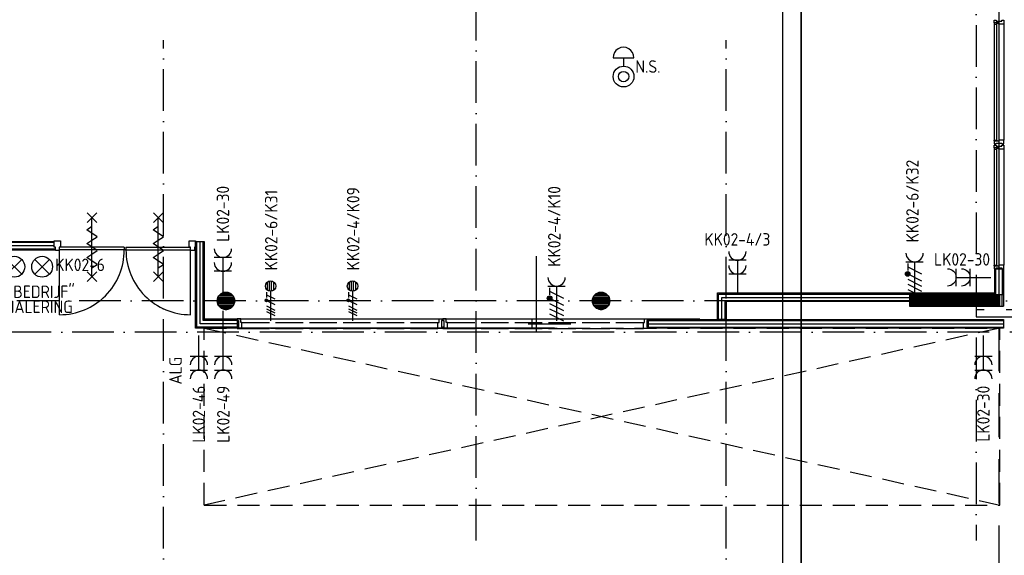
# Model space of a CAD drawing. Header units: millimetres. Extents: x 90707 to 259985, y -1262 to 84291.
# Tile 45 of 75: x 159476 to 173651, y 38393 to 46108. Entities that reach past the tile are written whole.
import ezdxf
from ezdxf.enums import TextEntityAlignment as Align

# ---------------------------------------------------------------- set-up
doc = ezdxf.new("R2010")
doc.units = ezdxf.units.MM
doc.header["$LTSCALE"] = 100
for name, pattern in [('DASHDOT', [9, 6, -1.5, 0, -1.5]), ('HIDDEN', [9.525, 6.35, -3.175]), ('HIDDEN2', [4.7625, 3.175, -1.5875])]:
    doc.linetypes.add(name, pattern=pattern)
doc.layers.get('0').update_dxf_attribs({"linetype": 'CONTINUOUS'})
for name, color, linetype in [('AANSLWCD', 3, 'CONTINUOUS'), ('ABNSLWCD_ATTRIB', 2, 'CONTINUOUS'), ('AL$7----_STRAMIEN', 1, 'DASHDOT'), ('AL$8----_HULPLIJNEN', 2, 'CONTINUOUS'), ('AL22----_BINNENWAND', 7, 'CONTINUOUS'), ('AL28----_KONSTRUKTIE', 3, 'CONTINUOUS'), ('AL31----_BUITENKOZ', 7, 'CONTINUOUS'), ('AL32----_BINNENKOZ', 7, 'CONTINUOUS'), ('AL32----_DRAAIRICHTING', 1, 'CONTINUOUS'), ('AL65----_BEVEILIGING', 7, 'CONTINUOUS'), ('ALL-----_REFLIJNEN', 8, 'CONTINUOUS'), ('ALXAA---_GEWBETON', 12, 'CONTINUOUS'), ('ALXOU---_GLAS', 7, 'CONTINUOUS'), ('EB62208-_ATTRIB', 2, 'CONTINUOUS'), ('EB62209-_ATTRIB', 2, 'CONTINUOUS'), ('EB63103-_ATTRIB', 2, 'CONTINUOUS'), ('EB6331--_ATTRIB', 2, 'CONTINUOUS'), ('EB6441--_ATTRIB', 2, 'CONTINUOUS'), ('EL62208-_KRACHT-WCD400', 3, 'CONTINUOUS'), ('EL62209-_KRACHT-ASP400', 3, 'CONTINUOUS'), ('EL63103-_LICHT-WCD230V', 3, 'CONTINUOUS'), ('EL6331--_BELET230V', 3, 'CONTINUOUS'), ('EL6441--_DATACOM', 3, 'CONTINUOUS'), ('KABELGOOT', 8, 'CONTINUOUS'), ('LIJN070', 130, 'CONTINUOUS'), ('VOLGNUMMER', 7, 'CONTINUOUS')]:
    doc.layers.add(name, color=color, linetype=linetype)
doc.styles.add('1_8', font='ISO', dxfattribs={"height": 1.8})
doc.styles.add('2_0', font='iso', dxfattribs={"height": 200})
doc.styles.add('NORATT', font='isocp.shx')
doc.styles.get("Standard").update_dxf_attribs({"font": 'iso.shx'})

# ---------------------------------------------------------------- blocks, each defined once
blk = doc.blocks.new('ES3W2A')
for p, q in [((1.25, 2), (-1.25, 2)), ((0, 2), (0, -3)), ((1.25, 0), (-1.25, 0))]:
    blk.add_line(p, q)
for centre in [(0, 3.25), (0, 1.25)]:
    blk.add_arc(centre, 1.25, 180, 0)
at = {"style": '1_8'}
for tag, flags, p in [('VERMOGEN', 9, (-2.5, 5)), ('GROEP', 8, (0, 5)), ('SCHAK', 8, (2.5, 5)), ('GELIJK', 9, (5, 5)), ('KAST', 9, (7, 5)), ('TAL', 8, (2.5, 5))]:
    blk.add_attdef(tag, text='', height=1.8, rotation=90, dxfattribs=dict(at, flags=flags)).set_placement(p, align=Align.MIDDLE_CENTER)
at = {"style": '1_8', "width": 0.7, "flags": 8}
blk.add_attdef('DOEL', text='', height=1.8, rotation=90, dxfattribs=at).set_placement((-2.5, 5), align=Align.MIDDLE_LEFT)
at = {"style": '1_8', "flags": 9}
blk.add_attdef('M_CODE', text='', height=1.8, dxfattribs=at).set_placement((0, 0), align=Align.MIDDLE_CENTER)
blk = doc.blocks.new('ES081001')
for p, q in [((1.06, -1.06), (-1.06, 1.06)), ((-1.06, -1.06), (1.06, 1.06))]:
    blk.add_line(p, q)
blk.add_circle((0, 0), 1.5)
at = {"color": 2, "style": '1_8', "flags": 8}
for tag, p in [('NUMMER', (0, 5.5)), ('CODE', (0, 3))]:
    blk.add_attdef(tag, text='', height=1.8, dxfattribs=at).set_placement(p, align=Align.MIDDLE)
at = {"style": '1_8', "flags": 8}
blk.add_attdef('M_CODE', text='', height=1.8, dxfattribs=at).set_placement((0, 0), align=Align.MIDDLE_CENTER)
blk = doc.blocks.new('ES111454')
for p, q in [((-1.51, 2.61), (1.49, 2.61)), ((-0.01, 2.61), (-0.01, 1.44))]:
    blk.add_line(p, q)
for radius in [1.5, 0.75]:
    blk.add_circle((0.01, -0.08), radius)
blk.add_arc((-0.01, 2.64), 1.5, 358.854, 181.146)
at = {"style": '1_8'}
for tag, flags, p in [('NUMMER', 8, (0.01, 5.42)), ('CODE', 8, (0.01, 2.92)), ('M_CODE', 9, (0.01, -0.08))]:
    blk.add_attdef(tag, text='', height=2, dxfattribs=dict(at, flags=flags)).set_placement(p, align=Align.MIDDLE)
blk = doc.blocks.new('ES2X2')
for p, q in [((-0.45, 1.4), (-0.45, 2.6)), ((-0.15, 1.27), (-0.15, 2.73)), ((0.15, 1.27), (0.15, 2.73)), ((0.45, 1.4), (0.45, 2.6)), ((0, 1.25), (0, -3))]:
    blk.add_line(p, q)
at = {"color": 1}
for p, q in [((-0.72, -0.21), (-0.72, 0.11)), ((-0.64, -0.25), (-0.64, 0.15)), ((-0.6, 1.15), (-0.6, 0.35)), ((-0.6, 0.75), (0.6, 0.15)), ((-0.56, -0.25), (-0.56, 0.15)), ((-0.48, -0.21), (-0.48, 0.11)), ((-0.6, -0.05), (0.6, -0.65)), ((-0.6, -0.85), (0.6, -1.45)), ((-0.6, -1.25), (0.6, -1.85)), ((-0.6, -1.65), (0.6, -2.25))]:
    blk.add_line(p, q, dxfattribs=at)
blk.add_circle((0, 2), 0.75)
blk.add_circle((-0.6, -0.05), 0.2, dxfattribs=at)
at = {"style": '1_8'}
for tag, flags, p in [('VERMOGEN', 9, (-2.5, 4.5)), ('GROEP', 8, (0, 4.5)), ('SCHAK', 8, (2.5, 4.5)), ('KAST', 9, (7, 4.5)), ('DOEL', 8, (-2.5, 1))]:
    blk.add_attdef(tag, text='', height=1.8, rotation=90, dxfattribs=dict(at, flags=flags)).set_placement(p, align=Align.MIDDLE_LEFT)
at = {"style": '1_8', "flags": 8}
blk.add_attdef('TAL', text='', height=1.8, rotation=90, dxfattribs=at).set_placement((2.5, 4.5), align=Align.MIDDLE_CENTER)
at = {"style": '1_8', "flags": 9}
blk.add_attdef('M_CODE', text='', height=1.8, dxfattribs=at).set_placement((0, 0), align=Align.MIDDLE_CENTER)
blk = doc.blocks.new('ES2W4A')
at = {"color": 0, "ltscale": 0.5}
for p, q in [((-1.25, 2), (1.25, 2)), ((0, 2), (0, -3))]:
    blk.add_line(p, q, dxfattribs=at)
at = {"color": 0}
for p, q in [((-1.25, 2), (1.25, 2)), ((0, 2), (0, -3))]:
    blk.add_line(p, q, dxfattribs=at)
at = {"color": 1, "ltscale": 0.5}
for p, q in [((-1, 1.75), (-1, 0.75)), ((-1.2, -0.02), (-1.2, 0.52)), ((-1.07, -0.08), (-1.07, 0.58)), ((-1, 1.25), (1, 0.25)), ((-1, 0.25), (1, -0.75)), ((-0.93, -0.08), (-0.93, 0.58)), ((-0.8, -0.02), (-0.8, 0.52)), ((-1, -0.5), (1, -1.5)), ((-1, -1.25), (1, -2.25)), ((-1, -2), (1, -3))]:
    blk.add_line(p, q, dxfattribs=at)
at = {"color": 1}
for p, q in [((-1, 1.75), (-1, 0.75)), ((-1.2, -0.02), (-1.2, 0.52)), ((-1.07, -0.08), (-1.07, 0.58)), ((-1, 1.25), (1, 0.25)), ((-1, 0.25), (1, -0.75)), ((-0.93, -0.08), (-0.93, 0.58)), ((-0.8, -0.02), (-0.8, 0.52)), ((-1, -0.5), (1, -1.5)), ((-1, -1.25), (1, -2.25)), ((-1, -2), (1, -3))]:
    blk.add_line(p, q, dxfattribs=at)
at = {"color": 1, "ltscale": 0.5}
blk.add_circle((-1, 0.25), 0.333, dxfattribs=at)
at = {"color": 1}
blk.add_circle((-1, 0.25), 0.333, dxfattribs=at)
at = {"color": 0, "ltscale": 0.5}
blk.add_arc((0, 3.25), 1.25, 180, 0, dxfattribs=at)
at = {"color": 0}
blk.add_arc((0, 3.25), 1.25, 180, 0, dxfattribs=at)
at = {"ltscale": 0.5, "style": 'NORATT'}
for tag, flags, p in [('VERMOGEN', 9, (-3.75, 4.25)), ('GROEP', 8, (1.25, 4.25)), ('DOEL', 8, (-1.25, 4.25)), ('KAST', 9, (3.75, 4.25)), ('TAL', 8, (-3.75, 4.25))]:
    blk.add_attdef(tag, text='', height=1.8, rotation=90, dxfattribs=dict(at, flags=flags)).set_placement(p, align=Align.MIDDLE_LEFT)
at = {"style": '1_8'}
for tag, flags, p in [('VERMOGEN', 9, (-3.75, 4.25)), ('GROEP', 8, (1.25, 4.25)), ('DOEL', 8, (-1.25, 4.25)), ('KAST', 9, (3.75, 4.25)), ('TAL', 8, (-3.75, 4.25))]:
    blk.add_attdef(tag, text='', height=1.8, rotation=90, dxfattribs=dict(at, flags=flags)).set_placement(p, align=Align.MIDDLE_LEFT)
at = {"color": 0, "ltscale": 0.5, "style": 'NORATT', "width": 0.7, "flags": 8}
blk.add_attdef('SCHAK', text='', height=1.8, rotation=90, dxfattribs=at).set_placement((3.75, 4.25), align=Align.MIDDLE_LEFT)
at = {"color": 0, "style": '1_8', "width": 0.7, "flags": 8}
blk.add_attdef('SCHAK', text='', height=1.8, rotation=90, dxfattribs=at).set_placement((3.75, 4.25), align=Align.MIDDLE_LEFT)
at = {"ltscale": 0.5, "style": 'NORATT', "flags": 9}
blk.add_attdef('GELIJK', text='', height=1.8, rotation=90, dxfattribs=at).set_placement((5, 5), align=Align.MIDDLE_CENTER)
at = {"style": '1_8', "flags": 9}
blk.add_attdef('GELIJK', text='', height=1.8, rotation=90, dxfattribs=at).set_placement((5, 5), align=Align.MIDDLE_CENTER)
at = {"ltscale": 0.5, "style": 'NORATT', "flags": 9}
blk.add_attdef('M_CODE', text='', height=1.8, dxfattribs=at).set_placement((0, 0), align=Align.MIDDLE_CENTER)
at = {"style": '1_8', "flags": 9}
blk.add_attdef('M_CODE', text='', height=1.8, dxfattribs=at).set_placement((0, 0), align=Align.MIDDLE_CENTER)
blk = doc.blocks.new('EH100000')
at = {"linetype": 'ByBlock'}
for p, q in [((1, 0.5), (0, 0.5)), ((1, 0.5, 1), (0, 0.5, 1)), ((0, -0.5, 1), (1, -0.5, 1)), ((1, -0.5), (0, -0.5))]:
    blk.add_line(p, q, dxfattribs=at)
at = {"linetype": 'ByBlock', "invisible_edges": 15}
for points in [[(1, -0.5), (0, -0.5), (0, 0.5), (1, 0.5)], [(0, 0.5), (1, 0.5), (1, 0.5, 1), (0, 0.5, 1)], [(0, -0.5, 1), (1, -0.5, 1), (1, -0.5), (0, -0.5)]]:
    blk.add_3dface(points, dxfattribs=at)
at = {"linetype": 'ByBlock', "style": '2_0', "flags": 8}
blk.add_attdef('FUNCTIE', text='', height=0.5, dxfattribs=at).set_placement((0.5, 0), align=Align.MIDDLE)
at = {"linetype": 'ByBlock', "flags": 9}
blk.add_attdef('SCHOT', text='', height=0.5, dxfattribs=at).set_placement((0.5, 0), align=Align.MIDDLE)
blk = doc.blocks.new('A$Cca306792')
at = {"layer": 'AL$7----_STRAMIEN', "color": 1}
for points in [[(82128, 78796), (82128, 39870)], [(74928, 39870), (74928, 78659)], [(135522, 43320), (3452, 43320)], [(146222, 42870), (2867, 42870)]]:
    blk.add_lwpolyline(points, dxfattribs=at)
at = {"layer": 'AL$7----_STRAMIEN'}
for points in [[(70428, 5550), (70428, 47073)], [(78528, 5550), (78528, 47073)]]:
    blk.add_lwpolyline(points, dxfattribs=at)
at = {"layer": 'AL$8----_HULPLIJNEN', "color": 8}
for p, q in [((75798, 42881), (75798, 43962)), ((71283, 43174), (71283, 42515)), ((71015, 43060), (78150, 43060)), ((75678, 42990), (76295, 42990)), ((75731, 43060), (75731, 42921)), ((76057, 42928), (70891, 42928))]:
    blk.add_line(p, q, dxfattribs=at)
at = {"layer": 'AL22----_BINNENWAND', "color": 8}
for p, q in [((66118, 44175), (68851, 44175)), ((70891, 43240), (70891, 44175)), ((70891, 44175), (71016, 44175)), ((70891, 42928), (70891, 44175)), ((71016, 44175), (71016, 43240)), ((71016, 44175), (71016, 43053)), ((68870, 44050), (66243, 44050)), ((82395, 43407), (82395, 43779)), ((82395, 43779), (82520, 43779)), ((82520, 43779), (82520, 43407)), ((78403, 43053), (78403, 43433)), ((78403, 43433), (81168, 43433)), ((81168, 43433), (82395, 43433)), ((81168, 43433), (81168, 43308)), ((82520, 43407), (82395, 43407)), ((82520, 43407), (82520, 43245)), ((81168, 43308), (78528, 43308)), ((78528, 43308), (78528, 43053)), ((82439, 43245), (82520, 43245)), ((71016, 43053), (71491, 43053)), ((71491, 43053), (71491, 42928)), ((77404, 43053), (82520, 43053)), ((77404, 42928), (77404, 43053)), ((77500, 43053), (77404, 43053)), ((77404, 43053), (77404, 42928)), ((78528, 43053), (78403, 43053)), ((82520, 43053), (82520, 42928)), ((71491, 42928), (70891, 42928)), ((82520, 42928), (77404, 42928)), ((77404, 42928), (77527, 42928))]:
    blk.add_line(p, q, dxfattribs=at)
at = {"layer": 'AL22----_BINNENWAND', "color": 8, "linetype": 'Continuous'}
for p, q in [((68851, 44160), (66133, 44160)), ((70906, 43240), (70906, 44175)), ((70906, 42943), (70906, 44175)), ((71001, 43240), (71001, 44175)), ((71001, 43038), (71001, 44175)), ((68870, 44065), (66228, 44065)), ((82410, 43407), (82410, 43779)), ((82505, 43407), (82505, 43779)), ((78418, 43053), (78418, 43418)), ((78418, 43418), (81168, 43418)), ((81168, 43418), (82395, 43418)), ((82498, 43407), (82498, 43245)), ((78513, 43053), (78513, 43323)), ((78513, 43323), (81168, 43323)), ((71491, 43038), (71001, 43038)), ((77404, 43038), (82520, 43038)), ((71491, 42943), (70906, 42943)), ((77404, 42943), (82520, 42943))]:
    blk.add_line(p, q, dxfattribs=at)
at = {"layer": 'AL28----_KONSTRUKTIE', "color": 8}
for p, q in [((82468, 43395), (81168, 43395)), ((81168, 43395), (81168, 43245)), ((81168, 43389), (82468, 43389)), ((81168, 43379), (82468, 43379)), ((81174, 43245), (81324, 43395)), ((81386, 43245), (81536, 43395)), ((81598, 43245), (81748, 43395)), ((81810, 43245), (81960, 43395)), ((82023, 43245), (82173, 43395)), ((82235, 43245), (82385, 43395)), ((82468, 43245), (82468, 43395)), ((81168, 43369), (82468, 43369)), ((81168, 43359), (82468, 43359)), ((81168, 43349), (82468, 43349)), ((81168, 43339), (82468, 43339)), ((81168, 43329), (82468, 43329)), ((81168, 43319), (82468, 43319)), ((81168, 43309), (82468, 43309)), ((81168, 43299), (82468, 43299)), ((81168, 43289), (82468, 43289)), ((81168, 43279), (82468, 43279)), ((81168, 43269), (82468, 43269)), ((81168, 43259), (82468, 43259)), ((81168, 43249), (82468, 43249)), ((81168, 43245), (82468, 43245)), ((82447, 43245), (82468, 43266))]:
    blk.add_line(p, q, dxfattribs=at)
for centre in [(71328, 43320), (76728, 43320)]:
    blk.add_circle(centre, 125, dxfattribs=at)
at = {"layer": 'AL31----_BUITENKOZ', "color": 8, "linetype": 'Continuous'}
for p, q in [((82388, 47322), (82388, 47361)), ((82388, 47361), (82394, 47361)), ((82394, 47361), (82408, 47361)), ((82408, 47361), (82408, 47361)), ((82408, 47361), (82418, 47361)), ((82418, 47361), (82418, 47347)), ((82418, 47347), (82498, 47347)), ((82498, 47347), (82498, 47361)), ((82498, 47361), (82508, 47361)), ((82508, 47361), (82508, 47361)), ((82508, 47361), (82521, 47361)), ((82521, 47361), (82527, 47361)), ((82527, 47361), (82527, 47342)), ((82455, 47322), (82388, 47322)), ((82393, 47317), (82388, 47317)), ((82388, 47317), (82388, 47305)), ((82388, 47305), (82425, 47305)), ((82425, 47322), (82393, 47322)), ((82393, 47322), (82393, 47317)), ((82425, 47305), (82425, 47322)), ((82455, 47305), (82455, 47322)), ((82508, 47305), (82455, 47305)), ((82516, 47305), (82508, 47305)), ((82520, 47305), (82516, 47305)), ((82527, 47305), (82520, 47305)), ((82527, 47342), (82527, 47305)), ((82388, 45623), (82388, 45635)), ((82388, 45635), (82425, 45635)), ((82393, 45623), (82388, 45623)), ((82388, 45618), (82388, 45579)), ((82455, 45618), (82388, 45618)), ((82388, 45579), (82394, 45579)), ((82388, 45522), (82388, 45561)), ((82388, 45561), (82394, 45561)), ((82455, 45522), (82388, 45522)), ((82393, 45517), (82388, 45517)), ((82388, 45517), (82388, 45505)), ((82388, 45505), (82425, 45505)), ((82393, 45618), (82393, 45623)), ((82425, 45618), (82393, 45618)), ((82425, 45522), (82393, 45522)), ((82393, 45522), (82393, 45517)), ((82394, 45579), (82408, 45579)), ((82394, 45561), (82408, 45561)), ((82408, 45579), (82408, 45579)), ((82408, 45579), (82418, 45579)), ((82408, 45561), (82408, 45561)), ((82408, 45561), (82418, 45561)), ((82418, 45579), (82418, 45593)), ((82418, 45593), (82498, 45593)), ((82418, 45561), (82418, 45547)), ((82418, 45547), (82498, 45547)), ((82425, 45635), (82425, 45618)), ((82425, 45505), (82425, 45522)), ((82508, 45635), (82455, 45635)), ((82455, 45635), (82455, 45618)), ((82455, 45505), (82455, 45522)), ((82508, 45505), (82455, 45505)), ((82498, 45593), (82498, 45579)), ((82498, 45579), (82507, 45579)), ((82498, 45547), (82498, 45561)), ((82498, 45561), (82508, 45561)), ((82507, 45579), (82507, 45579)), ((82507, 45579), (82521, 45579)), ((82516, 45635), (82508, 45635)), ((82508, 45561), (82508, 45561)), ((82508, 45561), (82521, 45561)), ((82516, 45505), (82508, 45505)), ((82520, 45635), (82516, 45635)), ((82520, 45505), (82516, 45505)), ((82527, 45635), (82520, 45635)), ((82527, 45505), (82520, 45505)), ((82521, 45579), (82527, 45579)), ((82521, 45561), (82527, 45561)), ((82527, 45598), (82527, 45635)), ((82527, 45579), (82527, 45598)), ((82527, 45561), (82527, 45542)), ((82527, 45542), (82527, 45505)), ((82388, 43823), (82388, 43835)), ((82388, 43835), (82425, 43835)), ((82393, 43823), (82388, 43823)), ((82388, 43818), (82388, 43779)), ((82455, 43818), (82388, 43818)), ((82393, 43818), (82393, 43823)), ((82425, 43818), (82393, 43818)), ((82425, 43835), (82425, 43818)), ((82508, 43835), (82455, 43835)), ((82455, 43835), (82455, 43818)), ((82516, 43835), (82508, 43835)), ((82520, 43835), (82516, 43835)), ((82527, 43835), (82520, 43835)), ((82527, 43798), (82527, 43835)), ((82388, 43779), (82394, 43779)), ((82394, 43779), (82408, 43779)), ((82408, 43779), (82408, 43779)), ((82408, 43779), (82418, 43779)), ((82418, 43779), (82418, 43793)), ((82418, 43793), (82498, 43793)), ((82498, 43793), (82498, 43779)), ((82498, 43779), (82507, 43779)), ((82507, 43779), (82507, 43779)), ((82507, 43779), (82521, 43779)), ((82521, 43779), (82527, 43779)), ((82527, 43779), (82527, 43798))]:
    blk.add_line(p, q, dxfattribs=at)
at = {"layer": 'AL31----_BUITENKOZ', "color": 8}
for p, q in [((82388, 47305), (82388, 45635)), ((82527, 47305), (82527, 45635)), ((82388, 45505), (82388, 43835)), ((82527, 45505), (82527, 43835))]:
    blk.add_line(p, q, dxfattribs=at)
at = {"layer": 'AL32----_BINNENKOZ', "color": 8}
for p, q in [((68855, 44094), (68855, 44182)), ((68855, 44182), (68945, 44182)), ((68872, 44094), (68855, 44094)), ((68872, 44043), (68872, 44094)), ((68945, 44094), (68928, 44094)), ((68928, 44094), (68928, 44043)), ((69863, 44094), (68933, 44094)), ((68945, 44182), (68945, 44094)), ((69863, 44094), (69863, 44054)), ((69888, 44094), (69888, 44054)), ((69888, 44094), (70818, 44094)), ((70800, 44182), (70890, 44182)), ((70800, 44094), (70800, 44182)), ((70817, 44094), (70800, 44094)), ((70817, 44043), (70817, 44094)), ((70890, 44094), (70873, 44094)), ((70873, 44094), (70873, 44043)), ((70890, 44182), (70890, 44094)), ((68928, 44043), (68872, 44043)), ((68928, 44043), (68872, 44043)), ((69863, 44054), (68933, 44054)), ((69888, 44054), (69863, 44054)), ((69888, 44054), (70818, 44054)), ((70873, 44043), (70817, 44043)), ((70873, 44043), (70817, 44043)), ((71491, 43060), (71491, 43035)), ((71541, 43060), (71491, 43060)), ((71491, 43035), (71507, 43035)), ((71507, 43035), (71507, 42943)), ((71541, 43009), (71541, 43060)), ((71541, 43060), (71970, 43060)), ((71558, 43009), (71541, 43009)), ((71558, 42921), (71558, 43009)), ((71558, 43009), (71953, 43009)), ((72026, 43060), (72455, 43060)), ((72043, 43009), (72438, 43009)), ((72511, 43060), (72940, 43060)), ((72528, 43009), (72923, 43009)), ((72996, 43060), (73425, 43060)), ((73013, 43009), (73408, 43009)), ((73481, 43060), (73910, 43060)), ((73498, 43009), (73893, 43009)), ((73966, 43060), (74395, 43060)), ((73983, 43009), (74378, 43009)), ((74378, 42921), (74378, 43009)), ((74378, 43009), (74395, 43009)), ((74395, 43009), (74395, 43060)), ((74395, 43060), (74445, 43060)), ((74445, 43035), (74429, 43035)), ((74429, 43035), (74429, 42943)), ((74445, 43060), (74445, 43035)), ((74450, 43060), (74450, 43035)), ((74500, 43060), (74450, 43060)), ((74450, 43035), (74466, 43035)), ((74466, 43035), (74466, 42943)), ((74500, 43009), (74500, 43060)), ((74500, 43060), (74929, 43060)), ((74517, 43009), (74500, 43009)), ((74517, 42921), (74517, 43009)), ((74517, 43009), (74912, 43009)), ((74985, 43060), (75414, 43060)), ((75002, 43009), (75397, 43009)), ((75470, 43060), (75899, 43060)), ((75487, 43009), (75882, 43009)), ((75955, 43060), (76384, 43060)), ((75972, 43009), (76367, 43009)), ((76440, 43060), (76869, 43060)), ((76457, 43009), (76852, 43009)), ((76925, 43060), (77354, 43060)), ((76942, 43009), (77337, 43009)), ((77337, 42921), (77337, 43009)), ((77337, 43009), (77354, 43009)), ((77354, 43009), (77354, 43060)), ((77354, 43060), (77404, 43060)), ((77404, 43035), (77388, 43035)), ((77388, 43035), (77388, 42943)), ((77404, 43060), (77404, 43035)), ((71507, 42943), (71491, 42943)), ((71491, 42943), (71491, 42921)), ((71491, 42921), (71558, 42921)), ((71558, 42921), (71953, 42921)), ((72043, 42921), (72438, 42921)), ((72528, 42921), (72923, 42921)), ((73013, 42921), (73408, 42921)), ((73498, 42921), (73893, 42921)), ((73983, 42921), (74378, 42921)), ((74445, 42921), (74378, 42921)), ((74429, 42943), (74445, 42943)), ((74445, 42943), (74445, 42921)), ((74466, 42943), (74450, 42943)), ((74450, 42943), (74450, 42921)), ((74450, 42921), (74517, 42921)), ((74517, 42921), (74912, 42921)), ((75002, 42921), (75397, 42921)), ((75487, 42921), (75882, 42921)), ((75972, 42921), (76367, 42921)), ((76457, 42921), (76852, 42921)), ((76942, 42921), (77337, 42921)), ((77404, 42921), (77337, 42921)), ((77388, 42943), (77404, 42943)), ((77404, 42943), (77404, 42921))]:
    blk.add_line(p, q, dxfattribs=at)
at = {"layer": 'AL32----_BINNENKOZ', "color": 8, "linetype": 'HIDDEN'}
for p, q in [((82128, 43189), (82128, 43089)), ((86051, 43189), (82128, 43189)), ((82128, 43089), (86051, 43089))]:
    blk.add_line(p, q, dxfattribs=at)
at = {"layer": 'AL32----_BINNENKOZ', "color": 8, "linetype": 'HIDDEN2'}
for p, q in [((71016, 40379), (71016, 42928)), ((71016, 42928), (82468, 40379)), ((71016, 42928), (82468, 42928)), ((82468, 42928), (71016, 40379)), ((82468, 40379), (82468, 42928)), ((71016, 40379), (82468, 40379))]:
    blk.add_line(p, q, dxfattribs=at)
at = {"layer": 'AL32----_DRAAIRICHTING', "color": 8}
for p, q in [((68933, 43120), (68933, 44054)), ((70818, 43120), (70818, 44054))]:
    blk.add_line(p, q, dxfattribs=at)
for centre, start, end in [((68933, 44051), 270.0361, 0.2098), ((70819, 44051), 179.7902, 269.9639)]:
    blk.add_arc(centre, 931, start, end, dxfattribs=at)
at = {"layer": 'AL65----_BEVEILIGING', "color": 8, "linetype": 'Continuous'}
for points in [[(69468, 44449), (69328, 44589)], [(69328, 44449), (69468, 44589)], [(69398, 43669), (69398, 44519)], [(70423, 44449), (70283, 44589)], [(70283, 44449), (70423, 44589)], [(70353, 43669), (70353, 44519)], [(69398, 44194), (69473, 44244), (69323, 44344), (69398, 44394)], [(70353, 44194), (70428, 44244), (70278, 44344), (70353, 44394)], [(69398, 43994), (69473, 44044), (69323, 44144), (69398, 44194)], [(70353, 43994), (70428, 44044), (70278, 44144), (70353, 44194)], [(69398, 43794), (69473, 43844), (69323, 43944), (69398, 43994)], [(70353, 43794), (70428, 43844), (70278, 43944), (70353, 43994)], [(69468, 43599), (69328, 43739)], [(69328, 43599), (69468, 43739)], [(70423, 43599), (70283, 43739)], [(70283, 43599), (70423, 43739)]]:
    blk.add_lwpolyline(points, dxfattribs=at)
at = {"layer": 'ALL-----_REFLIJNEN', "color": 8, "linetype": 'Continuous'}
for p, q in [((68851, 44112), (66181, 44112)), ((70954, 43240), (70954, 44175)), ((70954, 42990), (70954, 44175)), ((82458, 43407), (82458, 43779)), ((78465, 43053), (78465, 43370)), ((78465, 43370), (81168, 43370)), ((71491, 42990), (70954, 42990)), ((77404, 42990), (82520, 42990))]:
    blk.add_line(p, q, dxfattribs=at)
at = {"layer": 'ALXAA---_GEWBETON', "color": 8}
for p, q in [((71229, 43395), (71428, 43395)), ((71248, 43415), (71409, 43415)), ((71281, 43435), (71376, 43435)), ((76629, 43395), (76828, 43395)), ((76648, 43415), (76809, 43415)), ((76681, 43435), (76776, 43435)), ((71203, 43315), (71453, 43315)), ((71204, 43335), (71452, 43335)), ((71206, 43295), (71451, 43295)), ((71209, 43355), (71448, 43355)), ((71211, 43275), (71445, 43275)), ((71216, 43375), (71440, 43375)), ((71221, 43255), (71436, 43255)), ((71236, 43235), (71421, 43235)), ((76603, 43315), (76853, 43315)), ((76604, 43335), (76852, 43335)), ((76606, 43295), (76851, 43295)), ((76609, 43355), (76848, 43355)), ((76611, 43275), (76845, 43275)), ((76616, 43375), (76840, 43375)), ((76621, 43255), (76836, 43255)), ((76636, 43235), (76821, 43235)), ((71259, 43215), (71397, 43215)), ((71315, 43195), (71342, 43195)), ((76659, 43215), (76797, 43215)), ((76715, 43195), (76742, 43195))]:
    blk.add_line(p, q, dxfattribs=at)
at = {"layer": 'ALXOU---_GLAS', "color": 8}
for p, q in [((82427, 45620), (82427, 47320)), ((82427, 47320), (82453, 47320)), ((82453, 47320), (82453, 45620)), ((82453, 45620), (82427, 45620)), ((82427, 43820), (82427, 45520)), ((82427, 45520), (82453, 45520)), ((82453, 45520), (82453, 43820)), ((82453, 43820), (82427, 43820))]:
    blk.add_line(p, q, dxfattribs=at)
at = {"layer": 'KABELGOOT', "xscale": 20309.99999999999, "yscale": 270, "zscale": 60, "rotation": 90}
blk.add_blockref('EH100000', (79473, 37891), dxfattribs=at)
at = {"layer": 'VOLGNUMMER', "color": 252, "linetype": 'ByBlock'}
for tag, p in [('0.28', (16187, 74214)), ('0.16', (78893, 73105)), ('0.17', (62961, 72994)), ('0.29', (35887, 72529)), ('0.18', (53124, 64542)), ('0.701', (85482, 63517)), ('0.30', (29366, 63128)), ('0.32', (36092, 63166)), ('0.12', (90689, 63024)), ('0.29A', (33165, 62745)), ('0.30', (38191, 61494)), ('0.19', (61479, 61433)), ('0.27', (17657, 61363)), ('0.14', (89762, 60088)), ('0.33', (45869, 59450)), ('0.15', (73454, 57402)), ('0.25', (28058, 57013)), ('0.801', (112714, 57073)), ('0.18A', (61029, 56759)), ('0.26A', (36299, 54851)), ('0.20', (60895, 53506)), ('0.800', (90980, 50804)), ('0.25A', (73288, 48435)), ('0.300', (94483, 48257)), ('0.21', (58702, 48178)), ('0.24', (35041, 47783)), ('0.102', (87631, 47613)), ('0.26', (18559, 46119)), ('0.203', (95795, 46197)), ('0.802', (68387, 42721)), ('0.204', (95497, 42149)), ('0.07B', (66790, 38909)), ('0.702', (95327, 36513))]:
    blk.add_attdef(tag, text='', height=250, dxfattribs=at).set_placement(p, align=Align.MIDDLE_CENTER)
at = {"layer": 'VOLGNUMMER', "color": 8, "linetype": 'ByBlock'}
blk.add_attdef('0.600', text='', height=250, dxfattribs=at).set_placement((96800, 48300), align=Align.MIDDLE_CENTER)

msp = doc.modelspace()

# ---------------------------------------------------------------- linework, layer by layer
at = {"layer": 'LIJN070', "linetype": 'HIDDEN'}
msp.add_line((173575, 34378), (173575, 78198), dxfattribs=at)

# ---------------------------------------------------------------- block references
at = {"layer": 'AANSLWCD'}
ref = msp.add_blockref('ES3W2A', (162402, 42483, 1050), dxfattribs=dict(at, xscale=100, yscale=100, zscale=100))
ref.add_attrib('GROEP', 'LK02-30', dxfattribs={"layer": 'ABNSLWCD_ATTRIB', "color": 1, "height": 180, "rotation": 90, "style": '1_8', "flags": 8}).set_placement((162402, 42908, 1050), align=Align.MIDDLE_LEFT)
ref = msp.add_blockref('ES3W2A', (173158, 42396, 1050), dxfattribs=dict(at, xscale=-100, yscale=100, zscale=100, rotation=90))
ref.add_attrib('GROEP', 'LK02-30', dxfattribs={"layer": 'ABNSLWCD_ATTRIB', "color": 1, "height": 180, "style": '1_8', "flags": 8}).set_placement((172640, 42655), align=Align.MIDDLE_LEFT)
ref = msp.add_blockref('ES3W2A', (162056, 41260, 1050), dxfattribs=dict(at, xscale=100, yscale=100, zscale=100, rotation=180))
ref.add_attrib('DOEL', 'ALG', dxfattribs={"layer": 'ABNSLWCD_ATTRIB', "color": 1, "height": 180, "rotation": 90, "style": '1_8', "flags": 8}).set_placement((161719, 41252, 1050), align=Align.MIDDLE_RIGHT)
ref.add_attrib('GROEP', 'LK02-46', dxfattribs={"layer": 'ABNSLWCD_ATTRIB', "color": 1, "height": 180, "rotation": 90, "style": '1_8', "flags": 8}).set_placement((162056, 40835, 1050), align=Align.MIDDLE_RIGHT)
ref = msp.add_blockref('ES3W2A', (162407, 41260, 1050), dxfattribs=dict(at, xscale=100, yscale=100, zscale=100, rotation=180))
ref.add_attrib('GROEP', 'LK02-49', dxfattribs={"layer": 'ABNSLWCD_ATTRIB', "color": 1, "height": 180, "rotation": 90, "style": '1_8', "flags": 8}).set_placement((162407, 40835, 1050), align=Align.MIDDLE_RIGHT)
ref = msp.add_blockref('ES3W2A', (173350, 41260), dxfattribs=dict(at, xscale=100, yscale=100, zscale=100, rotation=180))
ref.add_attrib('GROEP', 'LK02-30', dxfattribs={"layer": 'ABNSLWCD_ATTRIB', "color": 1, "height": 180, "rotation": 90, "style": '1_8', "flags": 8}).set_placement((173350, 40835), align=Align.MIDDLE_RIGHT)
at = {"layer": 'EL62208-_KRACHT-WCD400', "ltscale": 0.5}
ref = msp.add_blockref('ES2W4A', (172360, 42421), dxfattribs=dict(at, xscale=100, yscale=100, zscale=100))
ref.add_attrib('GROEP', 'KK02-6/K32', dxfattribs={"layer": 'EB62208-_ATTRIB', "color": 1, "ltscale": 0.5, "height": 180, "rotation": 90, "style": 'NORATT', "flags": 8}).set_placement((172328, 42900), align=Align.MIDDLE_LEFT)
ref = msp.add_blockref('ES2W4A', (167205, 42070), dxfattribs=dict(at, xscale=100, yscale=100, zscale=100))
ref.add_attrib('GROEP', 'KK02-4/K10', dxfattribs={"layer": 'EB62208-_ATTRIB', "color": 1, "ltscale": 0.5, "height": 180, "rotation": 90, "style": 'NORATT', "flags": 8}).set_placement((167172, 42549), align=Align.MIDDLE_LEFT)
at = {"layer": 'EL62209-_KRACHT-ASP400'}
ref = msp.add_blockref('ES2X2', (163088, 42070), dxfattribs=dict(at, xscale=100, yscale=100, zscale=100))
ref.add_attrib('GROEP', 'KK02-6/K31', dxfattribs={"layer": 'EB62209-_ATTRIB', "color": 1, "height": 180, "rotation": 90, "style": '1_8', "flags": 8}).set_placement((163097, 42496), align=Align.MIDDLE_LEFT)
ref = msp.add_blockref('ES2X2', (164268, 42070), dxfattribs=dict(at, xscale=100, yscale=100, zscale=100))
ref.add_attrib('GROEP', 'KK02-4/K09', dxfattribs={"layer": 'EB62209-_ATTRIB', "color": 1, "height": 180, "rotation": 90, "style": '1_8', "flags": 8}).set_placement((164277, 42496), align=Align.MIDDLE_LEFT)
at = {"layer": 'EL63103-_LICHT-WCD230V'}
ref = msp.add_blockref('ES3W2A', (169808, 42443), dxfattribs=dict(at, xscale=100, yscale=100, zscale=100))
ref.add_attrib('GROEP', 'KK02-4/3', dxfattribs={"layer": 'EB63103-_ATTRIB', "color": 1, "height": 180, "style": '1_8', "flags": 8}).set_placement((169808, 42943), align=Align.MIDDLE_CENTER)
at = {"layer": 'EL6331--_BELET230V'}
ref = msp.add_blockref('ES081001', (159399, 42549), dxfattribs=dict(at, xscale=100, yscale=100, zscale=100))
ref.add_attrib('CODE', '"IN BEDRIJF"', dxfattribs={"layer": 'EB6331--_ATTRIB', "color": 1, "height": 180, "style": '1_8', "flags": 8}).set_placement((159633, 42206), align=Align.MIDDLE)
ref.add_attrib('NUMMER', 'KK02-4', dxfattribs={"layer": 'EB6331--_ATTRIB', "color": 1, "height": 180, "style": '1_8', "flags": 8}).set_placement((158845, 42577), align=Align.MIDDLE)
ref.add_attrib('M_CODE', 'SIGNALERING', dxfattribs={"layer": 'EB6331--_ATTRIB', "color": 1, "height": 180, "style": '1_8', "flags": 8}).set_placement((159592, 41972), align=Align.MIDDLE_CENTER)
ref = msp.add_blockref('ES081001', (159799, 42549), dxfattribs=dict(at, xscale=100, yscale=100, zscale=100))
ref.add_attrib('NUMMER', 'KK02-6', dxfattribs={"layer": 'EB6331--_ATTRIB', "color": 1, "height": 180, "style": '1_8', "flags": 8}).set_placement((160345, 42577), align=Align.MIDDLE)
at = {"layer": 'EL6441--_DATACOM'}
msp.add_blockref('A$Cca306792', (91118, -1262), dxfattribs=at)
ref = msp.add_blockref('ES111454', (168169, 45296), dxfattribs=dict(at, xscale=100, yscale=100, zscale=100))
ref.add_attrib('CODE', 'N.S.', dxfattribs={"layer": 'EB6441--_ATTRIB', "color": 1, "height": 180, "style": '1_8', "flags": 8}).set_placement((168521, 45433), align=Align.MIDDLE)

doc.saveas('drawing.dxf')
